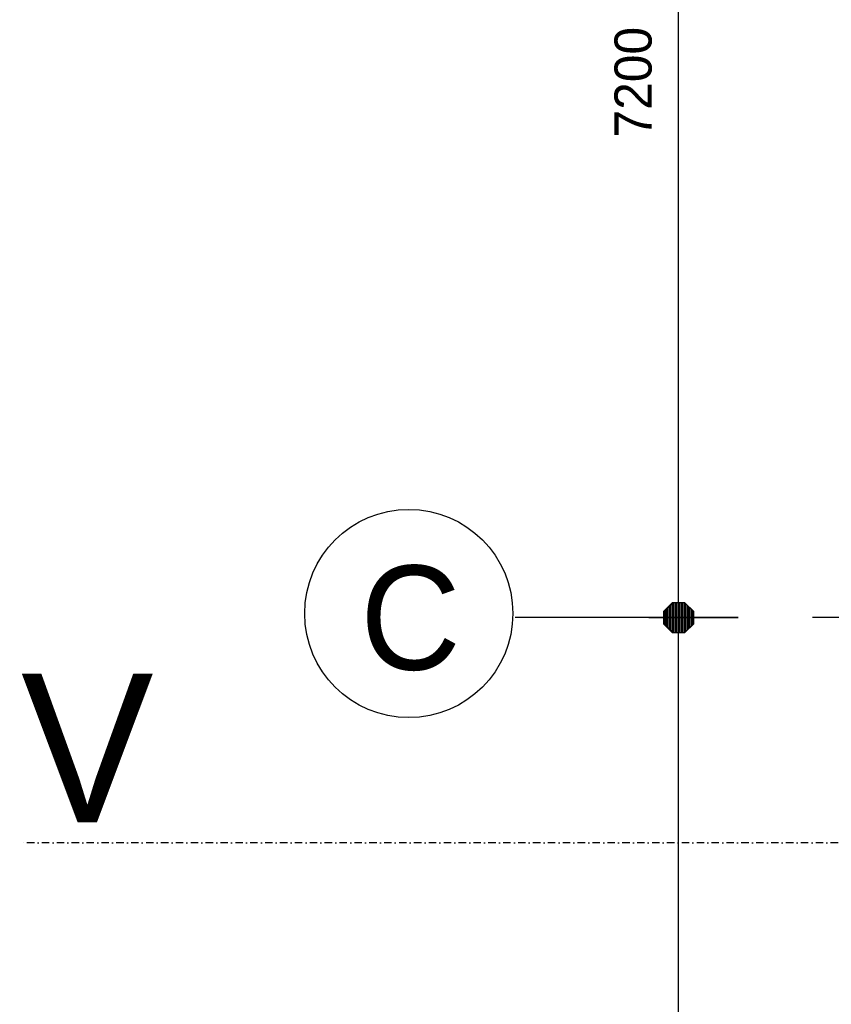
# Model space of a CAD drawing. Extents: x 9010 to 343255, y 15280 to 659207.
# Tile 31 of 76: x 75520 to 80980, y 34028 to 40648. Entities that reach past the tile are written whole.
import ezdxf
from ezdxf.enums import TextEntityAlignment as Align

# ---------------------------------------------------------------- set-up
doc = ezdxf.new("R2010")
doc.units = 0
doc.header["$LTSCALE"] = 100
for name, pattern in [('CENTER2', [11.25, 7.5, -1.25, 1.25, -1.25]), ('CENTERX2', [40, 25, -5, 5, -5]), ('DASHDOT', [1, 0.5, -0.25, 0, -0.25])]:
    doc.linetypes.add(name, pattern=pattern)
doc.layers.get('0').update_dxf_attribs({"linetype": 'CONTINUOUS'})
doc.layers.get('DEFPOINTS').update_dxf_attribs({"linetype": 'CONTINUOUS'})
for name, color, linetype in [('19', 2, 'CONTINUOUS'), ('21', 11, 'CONTINUOUS'), ('STRAMIEN', 1, 'CENTER2')]:
    doc.layers.add(name, color=color, linetype=linetype)
doc.styles.add('2MM', font='STRUCT01.shx', dxfattribs={"height": 250})
doc.styles.add('5MM', font='STRUCT01.shx', dxfattribs={"height": 1000})
doc.dimstyles.new('DIM_ORG', dxfattribs={"dimscale": 50, "dimtxt": 2.5, "dimasz": 0.5, "dimexe": 1.25, "dimexo": 0.625, "dimgap": 0.9, "dimtad": 1, "dimdec": 0, "dimrnd": 1, "dimtxsty": '2MM', "dimblk": 'A-DIMDOT', "dimcen": 2.5, "dimse1": 1, "dimse2": 1, "dimclrt": 2, "dimazin": 3, "dimtfac": 1, "dimtdec": 4, "dimtix": 1, "dimtmove": 0, "dimatfit": 3, "dimtvp": 1, "dimtolj": 1, "dimtzin": 0})

# ---------------------------------------------------------------- blocks, each defined once
blk = doc.blocks.new('*X17')
at = {"color": 0}
for p, q in [((38.278, 21.2), (40.003, 21.2)), ((38.478, 21.4), (39.803, 21.4)), ((38.678, 21.6), (39.603, 21.6)), ((38.141, 21), (40.141, 21)), ((38.141, 20.8), (40.141, 20.8)), ((38.141, 20.6), (40.141, 20.6)), ((38.141, 20.4), (40.141, 20.4)), ((38.175, 20.2), (40.106, 20.2)), ((38.375, 20), (39.906, 20)), ((38.575, 19.8), (39.706, 19.8))]:
    blk.add_line(p, q, dxfattribs=at)
blk = doc.blocks.new('A-DIMDOT')
for p, q in [((-0.002, 2), (-0.002, 4)), ((-0.002, -2), (-0.002, 2)), ((-0.002, -2), (-0.002, -4))]:
    blk.add_line(p, q)
blk.add_lwpolyline([(-0.417, 0.988), (-1.002, 0.403), (-1.002, -0.426), (-0.417, -1.012), (0.412, -1.012), (0.998, -0.426), (0.998, 0.403), (0.412, 0.988)], close=True)
blk.add_blockref('*X17', (-39.143, -20.66))
blk = doc.blocks.new('*D39')
at = {"layer": '19', "color": 0}
blk.add_line((79952.9, 36727.6), (79952.9, 43727.6), dxfattribs=at)
at = {"layer": 'DEFPOINTS', "color": 0}
for p in [(78852.9, 43827.6), (79952.9, 43827.6), (78852.9, 36627.6)]:
    blk.add_point(p, dxfattribs=at)
at = {"layer": '19', "color": 0, "xscale": 100, "yscale": 100, "zscale": 100}
for p, rotation in [((79952.9, 43827.6), 90), ((79952.9, 36627.6), 270)]:
    blk.add_blockref('A-DIMDOT', p, dxfattribs=dict(at, rotation=rotation))
at = {"layer": '19', "color": 2, "insert": (79647.9, 40227.6), "char_height": 250, "attachment_point": 5, "rotation": 90, "style": '2MM'}
blk.add_mtext('\\A1;7200', dxfattribs=at)
blk = doc.blocks.new('*D40')
at = {"layer": '19', "color": 0}
blk.add_line((79952.9, 29527.6), (79952.9, 36527.6), dxfattribs=at)
at = {"layer": 'DEFPOINTS', "color": 0}
for p in [(78852.9, 36627.6), (79952.9, 36627.6), (78852.9, 29427.6)]:
    blk.add_point(p, dxfattribs=at)
at = {"layer": '19', "color": 0, "xscale": 100, "yscale": 100, "zscale": 100}
for p, rotation in [((79952.9, 36627.6), 90), ((79952.9, 29427.6), 270)]:
    blk.add_blockref('A-DIMDOT', p, dxfattribs=dict(at, rotation=rotation))
at = {"layer": '19', "color": 2, "insert": (79647.9, 33027.6), "char_height": 250, "attachment_point": 5, "rotation": 90, "style": '2MM'}
blk.add_mtext('\\A1;7200', dxfattribs=at)

msp = doc.modelspace()

# ---------------------------------------------------------------- linework, layer by layer
at = {"layer": '21', "linetype": 'DASHDOT'}
msp.add_line((84328.3, 35112.9), (75520.5, 35112.9), dxfattribs=at)
at = {"layer": 'STRAMIEN', "linetype": 'CENTERX2'}
msp.add_line((100352.9, 36627.6), (78852.9, 36627.6), dxfattribs=at)
at = {"layer": 'STRAMIEN', "linetype": 'CONTINUOUS'}
msp.add_circle((78137.7, 36655.3), 700, dxfattribs=at)

# ---------------------------------------------------------------- texts
at = {"layer": '21', "style": '5MM'}
msp.add_text('V', height=1000, dxfattribs=at).set_placement((75529.2, 35250.3))
at = {"layer": 'STRAMIEN', "linetype": 'CONTINUOUS', "style": '5MM'}
msp.add_text('C', height=700, dxfattribs=at).set_placement((78148.9, 36627.6), align=Align.MIDDLE)

# ---------------------------------------------------------------- dimensions: what is measured, and where the dimension line sits
at = {"layer": '19'}
for base, p1, p2, picture, middle in [((79952.9, 43827.6), (78852.9, 36627.6), (78852.9, 43827.6), '*D39', (79647.9, 40227.6)), ((79952.9, 36627.6), (78852.9, 29427.6), (78852.9, 36627.6), '*D40', (79647.9, 33027.6))]:
    dim = msp.add_linear_dim(base=base, p1=p1, p2=p2, angle=90, dimstyle='DIM_ORG', override={"dimscale": 200}, dxfattribs=at)
    dim.commit()
    dim.dimension.update_dxf_attribs({"geometry": picture, "text_midpoint": middle})

doc.saveas('drawing.dxf')
